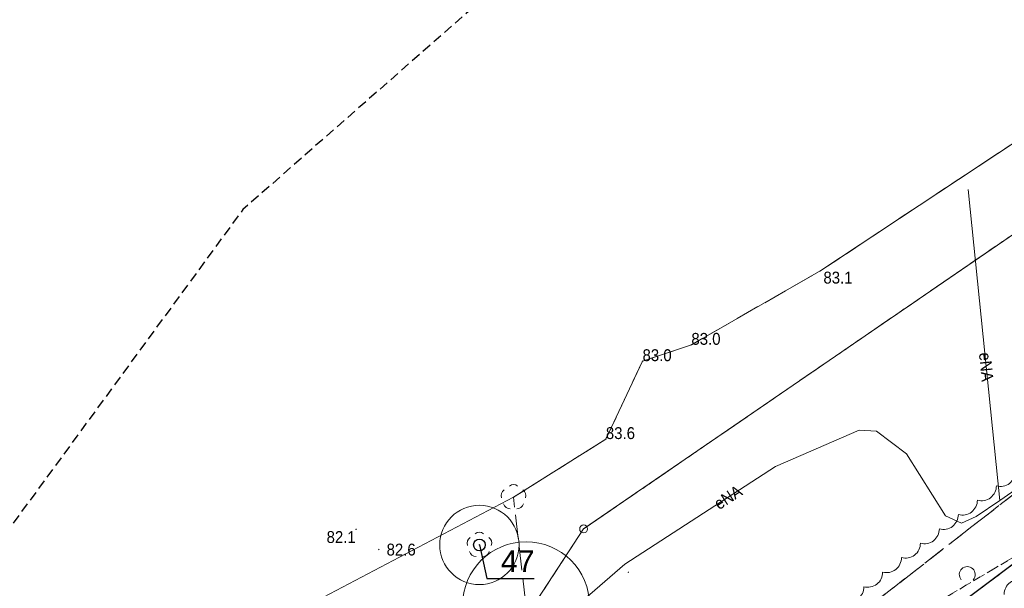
# Model space of a CAD drawing. Header units: metres. Extents: x 6540907 to 6541833, y 5893434 to 5894895.
# Tile 25 of 256: x 6540983 to 6541045, y 5893650 to 5893686. Entities that reach past the tile are written whole.
import ezdxf
from ezdxf import colors
from ezdxf.entities.mleader import LeaderData, LeaderLine
from ezdxf.enums import TextEntityAlignment as Align
from ezdxf.math import Vec2, Vec3

# ---------------------------------------------------------------- set-up
doc = ezdxf.new("R2010")
doc.units = ezdxf.units.M
doc.header["$MEASUREMENT"] = 0
for name, pattern in [('1.0_0.5', [1.5, 1, -0.5]), ('1.5_0.5', [2, 1.5, -0.5]), ('2', [0.9, 0.6, -0.3]), ('219-500', [0, 0]), ('egug-500', [1, 0.5, -0.5])]:
    doc.linetypes.add(name, pattern=pattern)
doc.layers.get('0').update_dxf_attribs({"color": 2, "linetype": 'CONTINUOUS', "lineweight": 5})
for name, color, linetype, lineweight in [('202-punkt graniczny', 251, 'CONTINUOUS', 9), ('218-kontur użytku gruntowego', 251, 'CONTINUOUS', 9), ('219-działka ewidencyjna', 152, 'CONTINUOUS', 18), ('chodnik', 251, 'CONTINUOUS', 9), ('drzewo liściaste', 251, 'CONTINUOUS', 9), ('krawężnik', 251, 'CONTINUOUS', 9), ('obszar utwardzony', 251, 'CONTINUOUS', 9), ('pikieta naturalna', 251, 'CONTINUOUS', 9), ('pikieta naturalna-Atr2', 251, 'CONTINUOUS', 9), ('przewód elektroenergetyczny podziemny', 251, 'CONTINUOUS', 9), ('przewód elektroenergetyczny podziemny-Atr1', 251, 'CONTINUOUS', 9), ('woda stojąca', 251, 'CONTINUOUS', 9), ('z_i_drzewa_liściste_korony', 66, 'CONTINUOUS', 20), ('z_i_drzewa_opis', 7, 'CONTINUOUS', 25), ('zadrzewienie  zakrzewienie', 252, 'CONTINUOUS', 15), ('Zakres', 252, 'CONTINUOUS', 15)]:
    doc.layers.add(name, color=color, linetype=linetype, lineweight=lineweight)
doc.layers.add('z_i_masywy_grupy', color=7, linetype='CONTINUOUS', lineweight=13, true_color=0x7f926c)
doc.styles.add('Opisowy', font='arial.ttf')
doc.styles.get("Standard").update_dxf_attribs({"font": 'Arial', "width": 0.75})

# ---------------------------------------------------------------- blocks, each defined once
blk = doc.blocks.new('202')
at = {"color": 0, "linetype": 'Continuous', "lineweight": 0}
blk.add_circle((0, 0), 0.25, dxfattribs=at)
blk = doc.blocks.new('PW01')
at = {"linetype": 'Continuous', "lineweight": 13}
h = blk.add_hatch(color=0, dxfattribs=at)
edge = h.paths.add_edge_path()
edge.add_arc((0, 0), 0.045, 0, 360)
blk = doc.blocks.new('OTZK2')
at = {"color": 0, "linetype": 'Continuous'}
blk.add_arc((0, 0), 0.5, 318.85, 221.162, dxfattribs=at)
blk = doc.blocks.new('OP021')
at = {"linetype": 'Continuous', "lineweight": 13}
h = blk.add_hatch(color=0, dxfattribs=at)
edge = h.paths.add_edge_path()
edge.add_arc((0, 0), 0.05, 0, 360)
at = {"color": 0, "linetype": 'Continuous', "lineweight": 13}
for centre, start, end in [((0, 0.4), 49.272, 130.728), ((-0.38, 0.124), 121.308, 202.548), ((0.38, 0.124), 337.452, 58.692), ((-0.235, -0.324), 193.221, 274.871), ((0.235, -0.324), 265.129, 346.779)]:
    blk.add_arc(centre, 0.4, start, end, dxfattribs=at)
blk = doc.blocks.new('_None')
blk = doc.blocks.new('punkt')
h = blk.add_hatch()
h.set_pattern_fill('ANSI32', color=256, scale=0.2)
h.set_pattern_definition([(45, (-4781848.87, -5644337.08), (-1.34703841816, 1.34703841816), []), (45, (-4781847.972, -5644337.08), (-1.34703841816, 1.34703841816), [])])
edge = h.paths.add_edge_path()
edge.add_arc((0, 0), 0.243, 0, 360)
blk.add_circle((0, 0), 0.243)

msp = doc.modelspace()

# ---------------------------------------------------------------- linework, layer by layer
at = {"layer": '218-kontur użytku gruntowego', "linetype": 'egug-500', "lineweight": 18, "flags": 128}
for points in [[(6541024.88, 5893639.203), (6541148.06, 5893712.213)], [(6541148.06, 5893712.213), (6541024.88, 5893639.203)], [(6541073.42, 5893690.883), (6541018.98, 5893653.543)], [(6541018.98, 5893653.543), (6541073.42, 5893690.883)], [(6541018.98, 5893653.543), (6541015.38, 5893648.033)], [(6541015.38, 5893648.033), (6541018.98, 5893653.543)]]:
    msp.add_lwpolyline(points, dxfattribs=at)
at = {"layer": '219-działka ewidencyjna', "linetype": '219-500', "lineweight": 18, "flags": 128}
for points in [[(6541073.42, 5893690.883), (6541018.98, 5893653.543)], [(6541018.98, 5893653.543), (6541000.71, 5893625.563)]]:
    msp.add_lwpolyline(points, dxfattribs=at)
at = {"layer": 'chodnik', "linetype": '1.0_0.5', "lineweight": 18, "flags": 128}
msp.add_lwpolyline([(6541031.2, 5893636.723), (6541035.24, 5893639.293), (6541034.52, 5893640.123), (6541039.37, 5893643.423), (6541054.87, 5893654.853), (6541064.77, 5893662.283), (6541075.31, 5893670.013), (6541084.13, 5893676.713), (6541087.67, 5893678.723), (6541089.99, 5893679.623), (6541106.92, 5893687.073), (6541122.75, 5893694.813), (6541121.4, 5893696.703), (6541106.02, 5893689.343), (6541086.53, 5893680.993), (6541082.59, 5893678.563), (6541073.94, 5893672.033), (6541066.78, 5893666.683), (6541066.11, 5893667.003), (6541063.85, 5893669.483), (6541062.01, 5893668.113), (6541063.49, 5893665.353), (6541063.39, 5893664.343), (6541037.75, 5893645.103), (6541033.54, 5893642.293), (6541029.11, 5893639.573)], close=True, dxfattribs=at)
at = {"layer": 'krawężnik', "linetype": 'Continuous', "lineweight": 25, "flags": 128}
msp.add_lwpolyline([(6541063.39, 5893664.343), (6541037.75, 5893645.103), (6541033.54, 5893642.293), (6541029.11, 5893639.573)], dxfattribs=at)
at = {"layer": 'obszar utwardzony', "linetype": '1.5_0.5', "lineweight": 18, "flags": 128}
msp.add_lwpolyline([(6541020.38, 5893659.203), (6541014.56, 5893655.533), (6541015.35, 5893648.733), (6541014.81, 5893647.663), (6541018.17, 5893645.953), (6541018.6, 5893645.523), (6541024.88, 5893639.203), (6541029.34, 5893642.723), (6541062.01, 5893668.113), (6541063.85, 5893669.483), (6541078.97, 5893682.363), (6541071.68, 5893693.183), (6541074.48, 5893695.773), (6541072.59, 5893699.483), (6541068.21, 5893694.263), (6541063.19, 5893689.683), (6541046.31, 5893678.023), (6541033.93, 5893669.823), (6541025.77, 5893665.143), (6541022.69, 5893664.113)], close=True, dxfattribs=at)
at = {"layer": 'przewód elektroenergetyczny podziemny', "linetype": 'Continuous', "lineweight": 18, "flags": 128}
for points in [[(6541200.55, 5893728.333), (6541185.54, 5893727.413), (6541173.78, 5893724.913), (6541160.62, 5893718.463), (6541149.21, 5893713.503), (6541140.47, 5893709.303), (6541121.76, 5893700.863), (6541109.97, 5893695.043), (6541094.7, 5893688.633), (6541082.25, 5893681.493), (6541069.32, 5893672.513), (6541060.42, 5893665.893), (6541045.21, 5893655.333)], [(6541045.21, 5893655.333), (6541043.22, 5893674.933)], [(6541021.58, 5893651.323), (6541031.07, 5893657.473), (6541036.35, 5893659.763), (6541037.43, 5893659.703), (6541039.32, 5893658.263), (6541041.78, 5893654.363), (6541042.8, 5893653.913), (6541043.71, 5893654.333), (6541045.21, 5893655.333)], [(6541020.5, 5893644.743), (6541019.24, 5893645.923), (6541017.47, 5893647.763), (6541021.58, 5893651.323)]]:
    msp.add_lwpolyline(points, dxfattribs=at)
at = {"layer": 'woda stojąca', "linetype": 'Continuous', "lineweight": 18, "flags": 128}
msp.add_lwpolyline([(6540907.06, 5893551.52), (6540908.8, 5893553.343), (6540915.93, 5893559.893), (6540921.96, 5893564.723), (6540933.44, 5893577.593), (6540944.84, 5893585.783), (6540956.32, 5893594.783), (6540968.69, 5893605.193), (6540976.33, 5893611.183), (6540989.91, 5893626.723), (6540994.84, 5893634.553), (6541002.18, 5893649.033), (6541014.56, 5893655.533), (6541020.38, 5893659.203), (6541022.69, 5893664.113), (6541025.77, 5893665.143), (6541033.93, 5893669.823), (6541046.31, 5893678.023), (6541063.19, 5893689.683), (6541068.21, 5893694.263), (6541072.59, 5893699.483), (6541074.57, 5893702.573), (6541086.39, 5893706.053)], dxfattribs=at)
at = {"layer": 'z_i_drzewa_liściste_korony', "linetype": 'Continuous'}
for centre, radius in [((6541012.411, 5893652.531), 2.5), ((6541015.35, 5893648.733), 4)]:
    msp.add_circle(centre, radius, dxfattribs=at)
at = {"layer": 'z_i_masywy_grupy', "linetype": 'Continuous'}
for points in [[(6541046.188, 5893657.161, -0.5), (6541044.991, 5893656.258, -0.5), (6541043.793, 5893655.355, -0.5), (6541042.595, 5893654.452, -0.5), (6541041.398, 5893653.548, -0.5), (6541040.2, 5893652.645, -0.5), (6541039.006, 5893651.737, -0.5), (6541037.821, 5893650.817, -0.5), (6541036.636, 5893649.898, -0.5), (6541035.452, 5893648.978, -0.5)], [(6541045.483, 5893649.417, -0.5), (6541046.681, 5893650.32, -0.5)]]:
    msp.add_lwpolyline(points, format="xyb", dxfattribs=at)
at = {"layer": 'zadrzewienie  zakrzewienie', "linetype": '1.0_0.5', "lineweight": 18, "flags": 128}
msp.add_lwpolyline([(6541063.39, 5893664.343), (6541063.49, 5893665.353), (6541062.01, 5893668.113), (6541029.34, 5893642.723), (6541029.11, 5893639.573), (6541033.54, 5893642.293), (6541037.75, 5893645.103)], close=True, dxfattribs=at)
at = {"layer": 'Zakres', "linetype": '2', "lineweight": 25, "flags": 128}
msp.add_lwpolyline([(6541682.61, 5893538.602), (6541557.28, 5893643.783), (6541380.44, 5893717.283), (6541307.38, 5893706.193), (6541211.66, 5893744.233), (6541170.76, 5893749.163), (6541137.92, 5893734.863), (6541058.11, 5893726.893), (6540997.5, 5893673.663), (6540930.81, 5893582.593)], dxfattribs=at)

# ---------------------------------------------------------------- block references
at = {"layer": '202-punkt graniczny', "linetype": 'Continuous', "lineweight": 18}
msp.add_blockref('202', (6541018.98, 5893653.543), dxfattribs=at)
at = {"layer": 'drzewo liściaste', "linetype": 'Continuous', "lineweight": 18}
for p in [(6541014.56, 5893655.533), (6541012.41, 5893652.533)]:
    msp.add_blockref('OP021', p, dxfattribs=at)
at = {"layer": 'pikieta naturalna', "linetype": 'Continuous', "lineweight": 13}
for p in [(6541033.93, 5893669.823), (6541025.77, 5893665.143), (6541022.69, 5893664.113), (6541020.38, 5893659.203), (6541004.64, 5893653.513), (6541006.07, 5893652.243), (6541021.8, 5893650.813)]:
    msp.add_blockref('PW01', p, dxfattribs=at)
at = {"layer": 'z_i_drzewa_opis', "ltscale": 0.01, "xscale": 1.520278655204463, "yscale": 1.520278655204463, "zscale": 1.520278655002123}
msp.add_blockref('punkt', (6541012.411, 5893652.531), dxfattribs=at)
at = {"layer": 'zadrzewienie  zakrzewienie', "linetype": 'Continuous', "lineweight": 18}
msp.add_blockref('OTZK2', (6541043.154, 5893650.67), dxfattribs=at)

# ---------------------------------------------------------------- texts
at = {"layer": 'pikieta naturalna-Atr2', "width": 0.9}
for s, p in [('83.1', (6541034.09, 5893669.003)), ('83.0', (6541025.77, 5893665.143)), ('83.0', (6541022.69, 5893664.113)), ('83.6', (6541020.38, 5893659.203)), ('82.1', (6541002.78, 5893652.653)), ('82.6', (6541006.56, 5893651.863))]:
    msp.add_text(s, height=0.75, dxfattribs=at).set_placement(p)
at = {"layer": 'przewód elektroenergetyczny podziemny-Atr1', "width": 0.9}
for rotation, p in [(275.798, (6541044.26, 5893664.663)), (32.945, (6541027.31, 5893655.033))]:
    msp.add_text('eNA', height=0.75, rotation=rotation, dxfattribs=at).set_placement(p, align=Align.MIDDLE_LEFT)

# ---------------------------------------------------------------- leaders
at = {"layer": 'z_i_drzewa_opis'}
ml = msp.add_multileader_mtext('Standard', dxfattribs=at)
ml.set_content('47', color=256, style='Opisowy')
ml.set_leader_properties()
ml.set_arrow_properties(name='NONE')
ml.build(insert=Vec2(0, 0))
ml.multileader.update_dxf_attribs({"has_dogleg": 0, "text_left_attachment_type": 6, "text_right_attachment_type": 5, "text_top_attachment_type": 0, "text_bottom_attachment_type": 0, "dogleg_length": 1.914, "arrow_head_size": 7.005})
ctx = ml.context
ctx.base_point, ctx.char_height, ctx.arrow_head_size, ctx.landing_gap_size, ctx.plane_origin = Vec3(6541012.885, 5893650.414), 1.3683, 7.005, 0.876, Vec3(6541005.828, 5893644.554)
ctx.left_attachment, ctx.right_attachment, ctx.attachment_type = 6, 5, 2
notes = []
notes.append((ctx, [(1, (1, 1, 0), (6541009.844, 5893650.414), (1, 0), 3.041, [(0, [(6541012.411, 5893652.531), (6541012.885, 5893650.414), (6541012.885, 5893650.414), (6541012.885, 5893650.414), (6541012.885, 5893650.414), (6541012.885, 5893650.414), (6541012.885, 5893650.414), (6541012.885, 5893650.414), (6541012.885, 5893650.414), (6541012.885, 5893650.414), (6541012.885, 5893650.414), (6541012.885, 5893650.414), (6541012.885, 5893650.414), (6541012.885, 5893650.414), (6541012.885, 5893650.414), (6541012.885, 5893650.414), (6541012.885, 5893650.414), (6541012.885, 5893650.414), (6541012.885, 5893650.414), (6541012.885, 5893650.414), (6541012.885, 5893650.414), (6541012.885, 5893650.414), (6541012.885, 5893650.414), (6541012.885, 5893650.414), (6541012.885, 5893650.414), (6541012.885, 5893650.414), (6541012.885, 5893650.414), (6541012.885, 5893650.414), (6541012.885, 5893650.414), (6541012.885, 5893650.414), (6541012.885, 5893650.414), (6541012.885, 5893650.414), (6541012.885, 5893650.414), (6541012.885, 5893650.414), (6541012.885, 5893650.414), (6541012.885, 5893650.414), (6541012.885, 5893650.414), (6541012.885, 5893650.414), (6541012.885, 5893650.414), (6541012.885, 5893650.414), (6541012.885, 5893650.414), (6541012.885, 5893650.414), (6541012.885, 5893650.414), (6541012.885, 5893650.414), (6541012.885, 5893650.414), (6541012.885, 5893650.414), (6541012.885, 5893650.414), (6541012.885, 5893650.414), (6541012.885, 5893650.414), (6541012.885, 5893650.414), (6541012.885, 5893650.414), (6541012.885, 5893650.414), (6541012.885, 5893650.414), (6541012.885, 5893650.414), (6541012.885, 5893650.414), (6541012.885, 5893650.414), (6541012.885, 5893650.414), (6541012.885, 5893650.414), (6541012.885, 5893650.414), (6541012.885, 5893650.414), (6541012.885, 5893650.414), (6541012.885, 5893650.414), (6541012.885, 5893650.414), (6541012.885, 5893650.414), (6541012.885, 5893650.414), (6541012.885, 5893650.414), (6541012.885, 5893650.414), (6541012.885, 5893650.414), (6541012.885, 5893650.414), (6541012.885, 5893650.414), (6541012.885, 5893650.414), (6541012.885, 5893650.414), (6541012.885, 5893650.414), (6541012.885, 5893650.414), (6541012.885, 5893650.414), (6541012.885, 5893650.414), (6541012.885, 5893650.414), (6541012.885, 5893650.414), (6541012.885, 5893650.414), (6541012.885, 5893650.414), (6541012.885, 5893650.414), (6541012.885, 5893650.414), (6541012.885, 5893650.414), (6541012.885, 5893650.414), (6541012.885, 5893650.414), (6541012.885, 5893650.414), (6541012.885, 5893650.414), (6541012.885, 5893650.414), (6541012.885, 5893650.414), (6541012.885, 5893650.414), (6541012.885, 5893650.414), (6541012.885, 5893650.414), (6541012.885, 5893650.414), (6541012.885, 5893650.414), (6541012.885, 5893650.414), (6541012.885, 5893650.414), (6541012.885, 5893650.414), (6541012.885, 5893650.414), (6541012.885, 5893650.414), (6541012.885, 5893650.414), (6541012.885, 5893650.414), (6541012.885, 5893650.414), (6541012.885, 5893650.414), (6541012.885, 5893650.414), (6541012.885, 5893650.414), (6541012.885, 5893650.414), (6541012.885, 5893650.414), (6541012.885, 5893650.414), (6541012.885, 5893650.414), (6541012.885, 5893650.414), (6541012.885, 5893650.414), (6541012.885, 5893650.414), (6541012.885, 5893650.414), (6541012.885, 5893650.414), (6541012.885, 5893650.414), (6541012.885, 5893650.414), (6541012.885, 5893650.414), (6541012.885, 5893650.414), (6541012.885, 5893650.414), (6541012.885, 5893650.414), (6541012.885, 5893650.414), (6541012.885, 5893650.414), (6541012.885, 5893650.414), (6541012.885, 5893650.414), (6541012.885, 5893650.414), (6541012.885, 5893650.414)], 256, [])])]))
ctx.mtext.insert, ctx.mtext.flow_direction = Vec3(6541013.76, 5893652.187), 5
for ctx, leaders in notes:
    for number, flags, end, landing, length, lines in leaders:
        leader = LeaderData()
        leader.index, (leader.has_last_leader_line, leader.has_dogleg_vector, leader.attachment_direction) = number, flags
        leader.last_leader_point, leader.dogleg_vector, leader.dogleg_length = Vec3(end), Vec3(landing), length
        for number, points, colour, breaks in lines:
            line = LeaderLine()
            line.index, line.vertices, line.color, line.breaks = number, Vec3.list(points), colors.encode_raw_color(colour), breaks
            leader.lines.append(line)
        ctx.leaders.append(leader)

doc.saveas('drawing.dxf')
